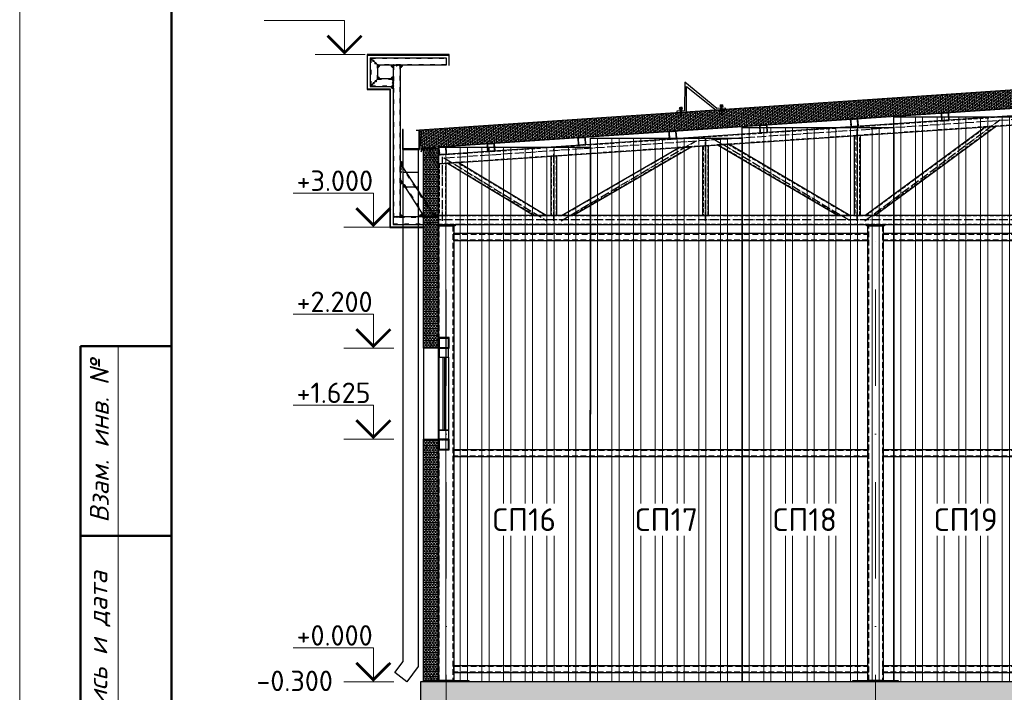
# Model space of a CAD drawing. Header units: millimetres. Extents: x 2842173 to 10151342, y -218675 to 375325.
# Tile 82 of 107: x 2928485 to 2941464, y 142161 to 151033. Entities that reach past the tile are written whole.
import ezdxf
from ezdxf.enums import TextEntityAlignment as Align

# ---------------------------------------------------------------- set-up
doc = ezdxf.new("R2010")
doc.units = ezdxf.units.MM
for name, pattern in [('$0$( Hidden )', [0.375, 0.25, -0.125]), ('ACAD_ISO03W100', [30, 12, -18]), ('ACAD_ISO04W100', [30.5, 24, -3, 0.5, -3]), ('DASH', [1.5, 0.5, -0.25, 0.5, -0.25]), ('DASHDOTX2', [50.8, 25.4, -12.7, 0, -12.7])]:
    doc.linetypes.add(name, pattern=pattern)
for name, color, linetype, lineweight in [('.', 7, 'Continuous', 15), ('0_Текст', 175, 'Continuous', 20), ('АСО-Размеры', 157, 'Continuous', 9), ('АСО-Тонкая', 251, 'Continuous', 18), ('АСО-Штриховка', 147, 'Continuous', 9), ('РАЗМЕР', 180, 'Continuous', 13), ('тонкие', 143, 'Continuous', 9)]:
    doc.layers.add(name, color=color, linetype=linetype, lineweight=lineweight)
doc.layers.add('A_Windows', color=160, linetype='Continuous')
doc.layers.add('D-Hatch (PROFIL)', color=7, linetype='Continuous')
doc.styles.add('ICOCPEUR', font='isocpeur.ttf')
doc.styles.add('ISO_1.0', font='isocpeui.ttf')
doc.styles.add('ГОСТ300', font='isocpeur.ttf')
doc.styles.add('Оси', font='isocpeui.ttf')

# ---------------------------------------------------------------- blocks, each defined once
blk = doc.blocks.new('S60X100')
at = {"layer": '.', "linetype": 'ByBlock', "lineweight": 25, "ltscale": 50, "transparency": 33554684}
h = blk.add_hatch(dxfattribs=at)
h.set_pattern_fill('CORK', color=0, angle=45)
h.set_pattern_definition([(45, (-4352.026993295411, 6979.165714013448), (-2.245064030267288, 2.245064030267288), []), (180, (-4349.781929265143, 6979.165714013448), (-8.881784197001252e-16, -8.980260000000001), [4.490130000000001, -4.490130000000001]), (180, (-4349.220663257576, 6979.726980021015), (-8.881784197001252e-16, -8.980260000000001), [4.490130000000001, -4.490130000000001]), (180, (-4348.65939725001, 6980.288246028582), (-8.881784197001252e-16, -8.980260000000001), [4.490130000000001, -4.490130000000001])])
h.paths.add_polyline_path([(1400103.779370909, -385117.9710568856), (1400033.779370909, -385117.9710568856), (1400033.779370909, -385187.9710568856), (1400103.779370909, -385187.9710568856)])
h.paths.add_polyline_path([(1400098.779370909, -385122.9710568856), (1400098.779370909, -385182.9710568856), (1400038.779370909, -385182.9710568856), (1400038.779370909, -385122.9710568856)], flags=16)
at = {"color": 250, "linetype": 'Continuous', "lineweight": 30, "ltscale": 15}
for points in [[(1400103.779370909, -385117.9710568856), (1400033.779370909, -385117.9710568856), (1400033.779370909, -385187.9710568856), (1400103.779370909, -385187.9710568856)], [(1400098.779370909, -385122.9710568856), (1400038.779370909, -385122.9710568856), (1400038.779370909, -385182.9710568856), (1400098.779370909, -385182.9710568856)]]:
    blk.add_lwpolyline(points, close=True, dxfattribs=at)
blk = doc.blocks.new('*U374')
at = {"color": 0, "linetype": 'ByBlock', "lineweight": -2}
for p, q in [((0, 0), (-1.4210854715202e-14, -56.5685424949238)), ((28.28427124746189, -28.28427124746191), (-28.28427124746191, -28.2842712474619)), ((85.52284749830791, -85.52284749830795), (28.95430500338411, -85.52284749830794)), ((57.23857625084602, -57.23857625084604), (57.238576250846, -113.8071187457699)), ((142.7614237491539, -142.761423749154), (86.19288125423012, -142.761423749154)), ((114.477152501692, -114.4771525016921), (114.477152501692, -171.0456949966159)), ((199.9999999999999, -200.0000000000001), (143.4314575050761, -200)), ((171.715728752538, -171.7157287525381), (171.715728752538, -228.284271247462))]:
    blk.add_line(p, q, dxfattribs=at)
blk = doc.blocks.new('*U375')
at = {"color": 0, "linetype": 'ByBlock', "lineweight": -2}
for p, q in [((0, 0), (40, 40)), ((40, 0), (2.449293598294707e-15, 40)), ((80, 0), (120, 40)), ((120, 0), (80, 40)), ((160, 0), (200, 40)), ((200, 0), (160, 40))]:
    blk.add_line(p, q, dxfattribs=at)
blk = doc.blocks.new('o')
at = {"layer": 'D-Hatch (PROFIL)'}
h = blk.add_hatch(dxfattribs=at)
h.set_pattern_fill('ANSI38', color=256)
h.set_pattern_definition([(45, (2982817.650287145, 102749.6082438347), (-2.245064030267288, 2.245064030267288), []), (135, (2982817.650287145, 102749.6082438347), (-6.735192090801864, 2.245064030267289), [7.9375, -4.7625])])
h.paths.add_polyline_path([(2982867.650287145, 102794.2082438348, 0.414213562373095), (2982862.250287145, 102799.6082438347), (2982823.050287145, 102799.6082438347, 0.4142135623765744), (2982817.650287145, 102794.2082438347), (2982817.650287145, 102755.0082438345, 0.4142135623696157), (2982823.050287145, 102749.6082438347), (2982862.250287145, 102749.6082438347, 0.4142135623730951), (2982867.650287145, 102755.0082438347)])
h.paths.add_polyline_path([(2982865.400287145, 102755.0082438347, -0.4142135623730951), (2982862.250287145, 102751.8582438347), (2982823.050287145, 102751.8582438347, -0.4142135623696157), (2982819.900287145, 102755.0082438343), (2982819.900287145, 102794.2082438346, -0.414213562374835), (2982823.050287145, 102797.3582438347), (2982862.250287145, 102797.3582438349, -0.4142135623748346), (2982865.400287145, 102794.2082438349)], flags=16)
at = {"color": 0, "linetype": 'ByBlock', "lineweight": 30}
blk.add_lwpolyline([(2982823.050287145, 102749.6082438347), (2982862.250287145, 102749.6082438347, 0.414213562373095), (2982867.650287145, 102755.0082438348), (2982867.650287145, 102794.2082438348, 0.414213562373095), (2982862.250287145, 102799.6082438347), (2982823.050287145, 102799.6082438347, 0.414213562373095), (2982817.650287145, 102794.2082438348), (2982817.650287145, 102755.0082438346, 0.414213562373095), (2982823.050287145, 102749.6082438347, 0.414213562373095)], format="xyb", dxfattribs=at)
blk.add_lwpolyline([(2982823.050287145, 102751.8582438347), (2982862.250287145, 102751.8582438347, 0.4142135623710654), (2982865.400287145, 102755.0082438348), (2982865.400287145, 102794.2082438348, 0.4142135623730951), (2982862.250287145, 102797.3582438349), (2982823.050287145, 102797.3582438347, 0.4142135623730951), (2982819.900287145, 102794.2082438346), (2982819.900287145, 102755.0082438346, 0.4142135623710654)], format="xyb", close=True, dxfattribs=at)
blk = doc.blocks.new('*U429')
for p, q in [((-13.79212896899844, 35.89490900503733), (-18.07177272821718, 28.0060659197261)), ((2.984513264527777, -24.6048897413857), (-18.06923655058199, 28.0060659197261)), ((14.93658141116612, -35.89491079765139), (-13.79212896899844, 35.89490900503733)), ((-2.607795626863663, 28.0060659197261), (-13.7921297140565, 35.89491079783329)), ((18.07177272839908, -24.60872891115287), (-2.607795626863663, 28.0060659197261))]:
    blk.add_line(p, q)
blk.add_lwpolyline([(2.984513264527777, -24.6048897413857), (14.93658141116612, -35.89491079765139), (18.07177272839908, -24.60872891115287)])
blk = doc.blocks.new('*U422')
at = {"color": 0, "linetype": 'ByBlock', "lineweight": -2}
blk.add_blockref('*U429', (0, 0), dxfattribs=at)
blk = doc.blocks.new('*U423')
for p, q in [((-13.79212896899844, 35.89490900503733), (-18.07177272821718, 28.0060659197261)), ((2.984513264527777, -24.6048897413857), (-18.06923655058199, 28.0060659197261)), ((14.93658141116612, -35.89491079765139), (-13.79212896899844, 35.89490900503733)), ((-2.607795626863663, 28.0060659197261), (-13.7921297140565, 35.89491079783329)), ((18.07177272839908, -24.60872891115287), (-2.607795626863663, 28.0060659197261))]:
    blk.add_line(p, q)
blk.add_lwpolyline([(2.984513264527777, -24.6048897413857), (14.93658141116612, -35.89491079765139), (18.07177272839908, -24.60872891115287)])
blk = doc.blocks.new('*U424')
at = {"color": 0, "linetype": 'ByBlock', "lineweight": -2}
blk.add_blockref('*U423', (0, 0), dxfattribs=at)
blk = doc.blocks.new('*U425')
for p, q in [((-13.79212896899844, 35.89490900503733), (-18.07177272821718, 28.0060659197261)), ((2.984513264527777, -24.6048897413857), (-18.06923655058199, 28.0060659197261)), ((14.93658141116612, -35.89491079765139), (-13.79212896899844, 35.89490900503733)), ((-2.607795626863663, 28.0060659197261), (-13.7921297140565, 35.89491079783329)), ((18.07177272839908, -24.60872891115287), (-2.607795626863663, 28.0060659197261))]:
    blk.add_line(p, q)
blk.add_lwpolyline([(2.984513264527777, -24.6048897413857), (14.93658141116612, -35.89491079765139), (18.07177272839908, -24.60872891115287)])
blk = doc.blocks.new('*U426')
at = {"color": 0, "linetype": 'ByBlock', "lineweight": -2}
blk.add_blockref('*U425', (0, 0), dxfattribs=at)
blk = doc.blocks.new('*U427')
for p, q in [((-13.79212896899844, 35.89490900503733), (-18.07177272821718, 28.0060659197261)), ((2.984513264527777, -24.6048897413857), (-18.06923655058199, 28.0060659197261)), ((14.93658141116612, -35.89491079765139), (-13.79212896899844, 35.89490900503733)), ((-2.607795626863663, 28.0060659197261), (-13.7921297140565, 35.89491079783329)), ((18.07177272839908, -24.60872891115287), (-2.607795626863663, 28.0060659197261))]:
    blk.add_line(p, q)
blk.add_lwpolyline([(2.984513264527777, -24.6048897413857), (14.93658141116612, -35.89491079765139), (18.07177272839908, -24.60872891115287)])
blk = doc.blocks.new('*U428')
at = {"color": 0, "linetype": 'ByBlock', "lineweight": -2}
blk.add_blockref('*U427', (0, 0), dxfattribs=at)
blk = doc.blocks.new('*U430')
for p, q in [((-13.79212896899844, 35.89490900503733), (-18.07177272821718, 28.0060659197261)), ((2.984513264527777, -24.6048897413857), (-18.06923655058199, 28.0060659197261)), ((14.93658141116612, -35.89491079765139), (-13.79212896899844, 35.89490900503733)), ((-2.607795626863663, 28.0060659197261), (-13.7921297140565, 35.89491079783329)), ((18.07177272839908, -24.60872891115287), (-2.607795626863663, 28.0060659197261))]:
    blk.add_line(p, q)
blk.add_lwpolyline([(2.984513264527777, -24.6048897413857), (14.93658141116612, -35.89491079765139), (18.07177272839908, -24.60872891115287)])
blk = doc.blocks.new('*U431')
at = {"color": 0, "linetype": 'ByBlock', "lineweight": -2}
blk.add_blockref('*U430', (0, 0), dxfattribs=at)
blk = doc.blocks.new('*U432')
for p, q in [((-13.79212896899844, 35.89490900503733), (-18.07177272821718, 28.0060659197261)), ((2.984513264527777, -24.6048897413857), (-18.06923655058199, 28.0060659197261)), ((14.93658141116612, -35.89491079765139), (-13.79212896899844, 35.89490900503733)), ((-2.607795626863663, 28.0060659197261), (-13.7921297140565, 35.89491079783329)), ((18.07177272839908, -24.60872891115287), (-2.607795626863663, 28.0060659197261))]:
    blk.add_line(p, q)
blk.add_lwpolyline([(2.984513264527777, -24.6048897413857), (14.93658141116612, -35.89491079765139), (18.07177272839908, -24.60872891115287)])
blk = doc.blocks.new('*U421')
at = {"color": 0, "linetype": 'ByBlock', "lineweight": -2}
blk.add_blockref('*U432', (0, 0), dxfattribs=at)
blk = doc.blocks.new('samjrez')
at = {"layer": 'АСО-Штриховка'}
h = blk.add_hatch(color=0, dxfattribs=at)
h.dxf.hatch_style = 1
h.paths.add_polyline_path([(93465.83364273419, -100380.5511082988), (93465.83364273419, -100449.4903612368), (93475.50615727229, -100449.4903612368), (93475.50615727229, -100380.5511082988)])
h.paths.add_polyline_path([(93465.83364273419, -100311.6118553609), (93465.83364273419, -100380.5511082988), (93475.50615727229, -100380.5511082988), (93475.50615727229, -100311.6118553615)])
blk.add_lwpolyline([(93475.50615727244, -100355.1282852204), (93809.95416528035, -100355.1282852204), (93833.42737179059, -100381.4356826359), (93809.95416528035, -100407.7430800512), (93475.50615727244, -100407.7430800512)])
at = {"layer": 'АСО-Размеры'}
for points in [[(93399.20052397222, -100380.5511082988), (93399.20052397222, -100339.7631506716)], [(93399.20052397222, -100380.5511082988), (93399.20052397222, -100421.3390659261)], [(93404.84456821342, -100326.1671647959), (93404.84456821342, -100326.1671647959), (93444.17253566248, -100326.1671647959)], [(93404.84456821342, -100353.3591365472), (93444.17253566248, -100353.3591365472)], [(93404.84456821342, -100407.7430800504), (93444.17253566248, -100407.7430800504)], [(93404.84456821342, -100434.9350518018), (93404.84456821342, -100434.9350518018), (93444.17253566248, -100434.9350518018)], [(93438.36744869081, -100326.1671647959), (93444.17253566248, -100326.1671647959)], [(93438.36744869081, -100434.9350518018), (93444.17253566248, -100434.9350518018)], [(93451.4040369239, -100321.8552472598), (93458.14720768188, -100316.4848553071), (93458.14720768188, -100380.5511082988)], [(93451.4040369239, -100439.2469693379), (93458.14720768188, -100444.6173612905), (93458.14720768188, -100380.5511082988)], [(93458.14720768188, -100316.4848553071), (93465.83364273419, -100316.4848553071), (93465.83364273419, -100380.5511082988)], [(93458.14720768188, -100444.6173612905), (93465.83364273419, -100444.6173612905), (93465.83364273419, -100380.5511082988)]]:
    blk.add_lwpolyline(points, dxfattribs=at)
for points in [[(93451.40403692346, -100439.2469693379), (93451.4040369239, -100321.8552472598), (93444.17253566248, -100321.8552472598), (93444.17253566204, -100439.2469693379)], [(93475.50615727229, -100380.5511082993), (93475.50615727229, -100311.6118553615), (93465.83364273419, -100311.6118553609), (93465.83364273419, -100380.5511082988)], [(93475.50615727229, -100380.5511082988), (93475.50615727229, -100449.4903612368), (93465.83364273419, -100449.4903612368), (93465.83364273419, -100380.5511082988)]]:
    blk.add_lwpolyline(points, close=True, dxfattribs=at)
for centre, radius, start, end in [((93418.4445144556, -100339.7631506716), 19.23042822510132, 135.0083436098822, 224.9916563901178), ((93418.4445144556, -100421.3390659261), 19.23042822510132, 135.0083436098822, 224.9916563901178), ((93491.43283203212, -100383.8038008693), 91.78455761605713, 160.6281898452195, 177.9691073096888), ((93491.43283203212, -100377.2984157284), 91.78455761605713, 182.0308926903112, 199.3718101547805)]:
    blk.add_arc(centre, radius, start, end, dxfattribs=at)
at = {"layer": 'АСО-Тонкая'}
for points in [[(93809.95416528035, -100407.7430800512), (93809.95416528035, -100381.4356826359), (93671.51539406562, -100355.0386704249)], [(93833.42737179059, -100381.4356826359), (93699.41053086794, -100355.1282852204)], [(93809.95416528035, -100381.4356826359), (93833.42737179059, -100381.4356826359)]]:
    blk.add_lwpolyline(points, dxfattribs=at)
for name, p in [('*U422', (93502.33523663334, -100382.5227162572)), ('*U424', (93527.42365985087, -100382.5227162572)), ('*U426', (93552.94565281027, -100382.8285336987)), ('*U428', (93577.48030867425, -100382.2168988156)), ('*U431', (93602.9173485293, -100382.8285336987)), ('*U421', (93627.45200439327, -100382.2168988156))]:
    blk.add_blockref(name, p)
blk = doc.blocks.new('tru')
at = {"color": 5, "ltscale": 15}
for p, q in [((2978036.350656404, 102419.959466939), (2978136.350656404, 102419.959466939)), ((2978036.350656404, 102324.8849660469), (2978136.350656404, 102324.8849660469))]:
    blk.add_line(p, q, dxfattribs=at)
for points in [[(2978139.647135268, 102698.4719260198), (2978139.647135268, 102574.4749741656), (2978036.069027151, 102574.4749741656), (2978036.069027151, 102703.1839104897), (2978031.069027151, 102703.1839104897), (2978031.069027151, 102569.4749741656), (2978144.647135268, 102569.4749741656), (2978144.647135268, 102698.9500704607)], [(2978136.350656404, 102569.4749741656), (2978136.350656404, 99159.74263372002), (2978060.671948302, 99059.99712423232), (2977981.00655209, 99120.4406900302), (2978036.350656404, 99193.38493049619), (2978036.350656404, 102324.8849660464), (2978036.350656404, 102569.4749741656)]]:
    blk.add_lwpolyline(points, dxfattribs=at)
blk = doc.blocks.new('*U434')
at = {"color": 7, "lineweight": 30}
for points in [[(0, 60), (60, 60), (60, 0), (0, 0)], [(599.9999999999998, 60), (539.9999999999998, 60), (539.9999999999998, 0), (599.9999999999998, 0)]]:
    blk.add_lwpolyline(points, close=True, dxfattribs=at)
blk.add_lwpolyline([(60, 60), (539.9999999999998, 60), (539.9999999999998, 0), (60, 0)], close=True)
at = {"lineweight": 30}
blk.add_lwpolyline([(60, 35), (539.9999999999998, 35), (539.9999999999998, 25), (60, 25)], close=True, dxfattribs=at)
blk = doc.blocks.new('*U20')
at = {"lineweight": 9}
blk.add_line((-20, -5), (-20, 292), dxfattribs=at)
at = {"lineweight": 50}
for p, q in [((0, 0), (0, 287)), ((0, 85), (-12, 85)), ((-12, 0), (-12, 85)), ((0, 60), (-12, 60))]:
    blk.add_line(p, q, dxfattribs=at)
at = {"lineweight": 20}
blk.add_line((-7, 85), (-7, 0), dxfattribs=at)
at = {"layer": '0_Текст', "char_height": 2.5, "attachment_point": 5, "rotation": 90, "style": 'ISO_1.0'}
for s, insert, width in [('Взам. инв. №', (-9.5, 72.5), 24.99999999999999), ('Подпись и дата', (-9.5, 42.5), 35)]:
    blk.add_mtext(s, dxfattribs=dict(at, insert=insert, width=width))
blk = doc.blocks.new('*U324')
at = {"color": 0, "linetype": 'DASHDOTX2', "lineweight": -2, "ltscale": 50}
blk.add_line((0, 1209.390452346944), (0, 8254.616225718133), dxfattribs=at)
at = {"color": 0, "linetype": 'DASHDOTX2', "lineweight": -2, "ltscale": 30}
blk.add_lwpolyline([(2.449293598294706e-14, 400), (0, 1209.390452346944)], dxfattribs=at)
at = {"color": 0, "linetype": 'Continuous', "lineweight": -2}
blk.add_circle((0, 0), 400, dxfattribs=at)
at = {"style": 'Оси'}
blk.add_attdef('OS1', text='', height=450, dxfattribs=at).set_placement((-43.74666299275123, 0), align=Align.MIDDLE_CENTER)

msp = doc.modelspace()

# ---------------------------------------------------------------- hatches: boundary and pattern name
h = msp.add_hatch(color=256)
edge = h.paths.add_edge_path()
edge.add_line((2933205.673369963, 150427.0659147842), (2933205.673369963, 150407.0659147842))
edge.add_arc((2933207.925821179, 150429.8134635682), 22.85879507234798, 264.3450337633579, 365.6549662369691)
edge.add_line((2933230.673369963, 150432.0659147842), (2933210.673369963, 150432.0659147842))
edge.add_line((2933210.673369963, 150432.0659147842), (2933205.673369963, 150427.0659147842))
h = msp.add_hatch(color=256)
edge = h.paths.add_edge_path()
edge.add_line((2933400.673369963, 150432.0659147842), (2933380.673369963, 150432.0659147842))
edge.add_arc((2933403.420918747, 150429.8134635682), 22.85879507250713, 174.3450337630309, 275.6549662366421)
edge.add_line((2933405.673369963, 150407.0659147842), (2933405.673369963, 150427.0659147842))
edge.add_line((2933405.673369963, 150427.0659147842), (2933400.673369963, 150432.0659147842))
h = msp.add_hatch(color=256)
edge = h.paths.add_edge_path()
edge.add_line((2933505.673369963, 150427.0659147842), (2933505.673369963, 150407.0659147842))
edge.add_arc((2933507.925821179, 150429.8134635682), 22.85879507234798, 264.3450337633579, 365.6549662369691)
edge.add_line((2933530.673369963, 150432.0659147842), (2933510.673369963, 150432.0659147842))
edge.add_line((2933510.673369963, 150432.0659147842), (2933505.673369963, 150427.0659147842))
h = msp.add_hatch(color=256)
edge = h.paths.add_edge_path()
edge.add_line((2933210.673369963, 150252.0659147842), (2933230.673369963, 150252.0659147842))
edge.add_arc((2933207.925821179, 150254.3183660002), 22.85879507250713, 354.3450337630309, 455.6549662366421)
edge.add_line((2933205.673369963, 150277.0659147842), (2933205.673369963, 150257.0659147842))
edge.add_line((2933205.673369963, 150257.0659147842), (2933210.673369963, 150252.0659147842))
h = msp.add_hatch(color=256)
edge = h.paths.add_edge_path()
edge.add_line((2933405.673369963, 150257.0659147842), (2933405.673369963, 150277.0659147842))
edge.add_arc((2933403.420918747, 150254.3183660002), 22.85879507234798, 84.34503376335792, 185.6549662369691)
edge.add_line((2933380.673369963, 150252.0659147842), (2933400.673369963, 150252.0659147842))
edge.add_line((2933400.673369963, 150252.0659147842), (2933405.673369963, 150257.0659147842))
h = msp.add_hatch(color=256)
edge = h.paths.add_edge_path()
edge.add_line((2933400.673369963, 150152.0659147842), (2933380.673369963, 150152.0659147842))
edge.add_arc((2933403.420918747, 150149.8134635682), 22.85879507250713, 174.3450337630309, 275.6549662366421)
edge.add_line((2933405.673369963, 150127.0659147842), (2933405.673369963, 150147.0659147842))
edge.add_line((2933405.673369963, 150147.0659147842), (2933400.673369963, 150152.0659147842))
h = msp.add_hatch(color=256)
edge = h.paths.add_edge_path()
edge.add_line((2933509.44382649, 149126.607995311), (2933526.644286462, 149100.1517596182))
edge.add_arc((2933505.484888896, 149126.0043568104), 33.40773693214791, 309.2990602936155, 449.6767447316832)
edge.add_line((2933505.673369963, 149159.4115620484), (2933505.673369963, 149132.4073801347))
edge.add_line((2933505.673369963, 149132.4073801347), (2933509.44382649, 149126.607995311))
h = msp.add_hatch(color=256)
edge = h.paths.add_edge_path()
edge.add_line((2933505.673369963, 148925.9076899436), (2933505.673369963, 148872.7320795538))
edge.add_arc((2933513.519170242, 148893.5309123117), 22.22944052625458, 249.3323656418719, 323.2408396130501)
edge.add_line((2933531.328467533, 148880.2276436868), (2933505.673369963, 148925.9076899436))
h = msp.add_hatch(color=256)
edge = h.paths.add_edge_path()
edge.add_line((2933510.673369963, 148432.0659147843), (2933530.673369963, 148432.0659147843))
edge.add_arc((2933507.925821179, 148434.3183660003), 22.85879507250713, 354.3450337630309, 455.6549662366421)
edge.add_line((2933505.673369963, 148457.0659147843), (2933505.673369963, 148437.0659147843))
edge.add_line((2933505.673369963, 148437.0659147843), (2933510.673369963, 148432.0659147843))
h = msp.add_hatch(color=256)
edge = h.paths.add_edge_path()
edge.add_line((2933819.577385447, 148432.0659142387), (2933757.78844585, 148432.0659142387))
edge.add_arc((2933797.147886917, 148431.3613725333), 39.36574627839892, 88.95190896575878, 178.9745038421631, ccw=False)
edge.add_line((2933797.867950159, 148470.7205326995), (2933819.577385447, 148432.0659142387))
h = msp.add_hatch(color=256)
edge = h.paths.add_edge_path()
edge.add_line((2933960.998741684, 148432.0659142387), (2933999.018308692, 148432.0659142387))
edge.add_arc((2933950.14764242, 148419.5542447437), 50.44684227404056, 14.36019358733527, 115.8845394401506)
edge.add_line((2933928.124617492, 148464.9400384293), (2933960.998741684, 148432.0659142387))
at = {"linetype": 'ByBlock', "lineweight": 25}
h = msp.add_hatch(dxfattribs=at)
h.set_pattern_fill('AR-CONC', color=0, scale=2.5)
h.set_pattern_definition([(49.99999999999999, (2933766.129275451, 141700.0659147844), (455.46167249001, -39.84771384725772), [47.625, -523.875]), (355, (2933766.129275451, 141700.0659147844), (-88.10855356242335, 477.6421130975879), [38.1, -419.101460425]), (100.4514447, (2933804.084292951, 141696.7452810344), (367.3531177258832, 437.7943797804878), [40.47502199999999, -445.2256114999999]), (46.18420000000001, (2933766.129275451, 141827.0659147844), (677.6976022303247, -105.1058198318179), [71.4375, -785.8125]), (96.63555760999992, (2933822.604025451, 141818.3071647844), (593.5103351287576, 618.5653114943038), [60.71255785, -667.8390204]), (351.1841511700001, (2933766.129275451, 141827.0659147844), (593.5103351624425, 618.5653114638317), [57.149917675, -628.6493298]), (21, (2933829.629275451, 141795.3159147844), (379.0359781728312, -255.662995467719), [47.625, -523.875]), (326.0000000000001, (2933829.629275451, 141795.3159147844), (154.5050708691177, 460.4699153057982), [38.1, -419.1]), (71.45144499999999, (2933861.215606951, 141774.0106650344), (533.5410481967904, 204.8069222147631), [40.475022, -445.224844]), (37.50000000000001, (2933766.129275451, 141700.0659147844), (7.721508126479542, 211.3875971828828), [0, -414.02, 0, -425.45, 0, -420.6875]), (7.499999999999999, (2933766.129275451, 141700.0659147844), (167.0491562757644, 250.4514370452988), [0, -242.57, 0, -404.495, 0, -160.3375]), (327.5, (2933624.524275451, 141700.0659147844), (338.9764879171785, -14.32185998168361), [0, -158.75, 0, -495.3, 0, -657.2249999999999]), (317.5, (2933561.024275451, 141700.0659147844), (370.3229534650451, 63.56622758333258), [0, -206.375, 0, -328.93, 0, -466.725])])
h.paths.add_polyline_path([(2945766.308953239, 142300.0659147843), (2933766.129275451, 142300.0659147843), (2933766.129275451, 141700.0659147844), (2945766.308953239, 141700.0659147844)])
at = {"layer": 'тонкие', "ltscale": 15}
h = msp.add_hatch(dxfattribs=at)
h.set_pattern_fill('NET3', color=256, scale=9.999999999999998, angle=-86.12371083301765)
h.set_pattern_definition([(273.8762891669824, (684779.6452982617, 24543845.62011025), (31.67736680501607, 2.146376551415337), []), (333.8762891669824, (684779.6452982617, 24543845.62011025), (13.97986678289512, 28.50659265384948), []), (33.87628916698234, (684779.6452982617, 24543845.62011025), (-17.69750002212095, 26.36021610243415), [])])
h.paths.add_polyline_path([(2945841.892066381, 150152.9334528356), (2945825.667487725, 150392.3844145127), (2933757.10362198, 149577.9718072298), (2933773.328200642, 149338.5208455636)])
h = msp.add_hatch(dxfattribs=at)
h.set_pattern_fill('ANSI32', color=256, scale=30, angle=45)
h.set_pattern_definition([(90, (2940006.133042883, 142300.0659147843), (-285.7500000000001, 0), []), (90, (2940101.383084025, 142395.3159559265), (-285.7500000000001, 0), [])])
h.paths.add_polyline_path([(2940007.832331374, 149752.0644710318), (2942007.832331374, 149752.0644710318), (2942006.133042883, 142300.0659147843), (2940006.133042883, 142300.0659147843)])
h = msp.add_hatch(dxfattribs=at)
h.set_pattern_fill('ANSI32', color=256, scale=30, angle=45)
h.set_pattern_definition([(90, (2938006.133042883, 142300.0659147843), (-285.7500000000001, 0), []), (90, (2938101.383084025, 142395.3159559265), (-285.7500000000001, 0), [])])
h.paths.add_polyline_path([(2938007.832331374, 149612.0644710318), (2940007.832331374, 149612.0644710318), (2940006.133042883, 142300.0659147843), (2938006.133042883, 142300.0659147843)])
h = msp.add_hatch(dxfattribs=at)
h.set_pattern_fill('ANSI32', color=256, scale=30, angle=45)
h.set_pattern_definition([(90, (2936006.133042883, 142300.0659147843), (-285.7500000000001, 0), []), (90, (2936101.383084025, 142395.3159559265), (-285.7500000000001, 0), [])])
h.paths.add_polyline_path([(2936007.832331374, 149472.0644710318), (2938007.832331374, 149472.0644710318), (2938006.133042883, 142300.0659147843), (2936006.133042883, 142300.0659147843)])
h = msp.add_hatch(dxfattribs=at)
h.set_pattern_fill('NET3', color=256, scale=10)
h.set_pattern_definition([(0, (-21582602.4556019, -424252.9405714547), (0, 31.75), []), (59.99999999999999, (-21582602.4556019, -424252.9405714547), (-27.49630657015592, 15.875), []), (120, (-21582602.4556019, -424252.9405714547), (-27.49630657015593, -15.87499999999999), [])])
h.paths.add_polyline_path([(2934006.133042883, 149336.0660110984), (2933806.133042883, 149336.0660110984), (2933806.133042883, 146700.0659147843), (2934006.133042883, 146700.0659147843)])
h = msp.add_hatch(dxfattribs=at)
h.set_pattern_fill('ANSI32', color=256, scale=30, angle=45)
h.set_pattern_definition([(90, (2934006.133042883, 142300.0659147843), (-285.7500000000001, 0), []), (90, (2934101.383084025, 142395.3159559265), (-285.7500000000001, 0), [])])
h.paths.add_polyline_path([(2934007.832331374, 149352.0644710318), (2936007.832331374, 149352.0644710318), (2936006.133042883, 142300.0659147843), (2934006.133042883, 142300.0659147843)])
h = msp.add_hatch(dxfattribs=at)
h.set_pattern_fill('NET3', color=256, scale=10)
h.set_pattern_definition([(0, (-21582602.4556019, -428652.9405714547), (0, 31.75), []), (59.99999999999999, (-21582602.4556019, -428652.9405714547), (-27.49630657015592, 15.875), []), (120, (-21582602.4556019, -428652.9405714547), (-27.49630657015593, -15.87499999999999), [])])
h.paths.add_polyline_path([(2934006.133042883, 145500.0659147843), (2933806.133042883, 145500.0659147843), (2933806.133042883, 142300.0659147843), (2934006.133042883, 142300.0659147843)])

# ---------------------------------------------------------------- linework, layer by layer
at = {"color": 0, "linetype": 'ByBlock', "lineweight": 9}
for p, q in [((2933037.150403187, 150572.065915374), (2932378.060613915, 150572.065915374)), ((2933417.150403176, 148297.0659154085), (2932758.060613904, 148297.0659154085)), ((2933417.150403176, 146700.0659147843), (2932758.060613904, 146700.0659147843)), ((2933417.150403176, 145500.0659147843), (2932758.060613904, 145500.0659147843)), ((2933417.150403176, 142300.0659147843), (2932758.060613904, 142300.0659147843))]:
    msp.add_line(p, q, dxfattribs=at)
for p, q in [((2945526.306307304, 150031.3186000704), (2934006.133042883, 149250.8585246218)), ((2934006.133042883, 149250.8585246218), (2934226.849996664, 149265.8114915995)), ((2933806.133042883, 146700.0659147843), (2933806.133042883, 145500.0659147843))]:
    msp.add_line(p, q)
at = {"color": 6, "linetype": 'ACAD_ISO04W100', "ltscale": 5}
for p, q in [((2945476.306307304, 149977.9773396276), (2934056.133042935, 149204.0016091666)), ((2939626.206716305, 148382.0659183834), (2941406.401217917, 149713.5558294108)), ((2939526.306307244, 148382.0659184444), (2939526.306307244, 149591.406166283)), ((2935621.293593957, 148382.0659208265), (2937395.231085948, 149432.9082021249)), ((2937526.306307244, 148382.0659196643), (2937526.306307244, 149461.4662760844)), ((2937621.104288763, 149467.6252957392), (2939432.878483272, 148382.0659185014)), ((2935526.306181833, 148382.0659208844), (2935526.306181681, 149331.5263777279)), ((2934056.135754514, 148382.0658817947), (2934056.135754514, 149224.3259282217)), ((2934084.596036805, 149206.1728692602), (2935432.479206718, 148382.0659209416)), ((2945476.306307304, 148392.0659148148), (2934006.135754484, 148392.0659221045))]:
    msp.add_line(p, q, dxfattribs=at)
at = {"color": 0, "linetype": 'ByBlock', "lineweight": 9}
for points in [[(2932767.150403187, 150572.065915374), (2932767.150403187, 151022.065915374), (2931708.79469317, 151022.065915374)], [(2933147.150403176, 148297.0659154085), (2933147.150403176, 148747.0659154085), (2932088.794693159, 148747.0659154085)], [(2933147.150403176, 146700.0659147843), (2933147.150403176, 147150.0659147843), (2932088.794693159, 147150.0659147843)], [(2933147.150403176, 145500.0659147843), (2933147.150403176, 145950.0659147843), (2932088.794693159, 145950.0659147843)], [(2933147.150403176, 142300.0659147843), (2933147.150403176, 142750.0659147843), (2932088.794693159, 142750.0659147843)]]:
    msp.add_lwpolyline(points, dxfattribs=at)
for points in [[(2932992.150403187, 150822.5179153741, 36, 36, 0), (2932767.150403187, 150597.5179153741, 36, 36, 0), (2932542.150403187, 150822.5179153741, 36, 36, 0)], [(2933372.150403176, 148547.5179154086, 36, 36, 0), (2933147.150403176, 148322.5179154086, 36, 36, 0), (2932922.150403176, 148547.5179154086, 36, 36, 0)], [(2933372.150403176, 146950.5179147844, 36, 36, 0), (2933147.150403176, 146725.5179147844, 36, 36, 0), (2932922.150403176, 146950.5179147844, 36, 36, 0)], [(2933372.150403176, 145750.5179147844, 36, 36, 0), (2933147.150403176, 145525.5179147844, 36, 36, 0), (2932922.150403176, 145750.5179147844, 36, 36, 0)], [(2933372.150403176, 142550.5179147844, 36, 36, 0), (2933147.150403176, 142325.5179147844, 36, 36, 0), (2932922.150403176, 142550.5179147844, 36, 36, 0)]]:
    msp.add_lwpolyline(points, format="xyseb", dxfattribs=at)
at = {"color": 248, "true_color": 0x641213}
msp.add_lwpolyline([(2933806.133042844, 148292.0659143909), (2933806.133042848, 148297.0659143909), (2933370.673368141, 148297.0659148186), (2933370.673369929, 150117.0659147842), (2933070.673369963, 150117.0659147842), (2933070.673369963, 150567.0659147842), (2934140.673369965, 150567.0659147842), (2934140.673369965, 150432.0659147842), (2934145.673369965, 150432.0659147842), (2934145.673369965, 150572.0659147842), (2933065.673369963, 150572.0659147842), (2933065.673369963, 150112.0659147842), (2933365.673369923, 150112.0659147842), (2933365.673368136, 148292.0659148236)], close=True, dxfattribs=at)
for points in [[(2933105.673369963, 150152.0659147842), (2933205.673369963, 150252.0659147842), (2933205.673369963, 150432.0659147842), (2933105.673369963, 150532.0659147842)], [(2933105.673369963, 150532.0659147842), (2934105.673369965, 150532.0659147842), (2934105.673369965, 150432.0659147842), (2933205.673369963, 150432.0659147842)], [(2933405.673369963, 148432.0659147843), (2933505.673369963, 148432.0659147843), (2933505.673369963, 150432.0659147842), (2933405.673369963, 150432.0659147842)], [(2933105.673369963, 150152.0659147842), (2933405.673369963, 150152.0659147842), (2933405.673369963, 150252.0659147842), (2933205.673369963, 150252.0659147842)], [(2933505.673369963, 149132.4073801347), (2933960.998741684, 148432.0659142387), (2933819.577385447, 148432.0659142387), (2933505.673369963, 148925.9076899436)], [(2933405.673369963, 148332.0659147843), (2934006.135756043, 148332.0659141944), (2934006.135756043, 148432.0659141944), (2933405.673369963, 148432.0659147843)], [(2934006.135754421, 142316.0659147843), (2934006.135754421, 148316.0659147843), (2934206.135754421, 148316.0659147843), (2934206.135754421, 142316.0659147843)], [(2939666.262372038, 142316.0659147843), (2939666.262372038, 148316.0659147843), (2939866.262372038, 148316.0659147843), (2939866.262372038, 142316.0659147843)]]:
    msp.add_lwpolyline(points, close=True)
for points in [[(2933205.673369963, 150427.0659147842), (2933205.673369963, 150407.0659147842, 0.4732848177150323), (2933230.673369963, 150432.0659147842), (2933210.673369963, 150432.0659147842), (2933205.673369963, 150427.0659147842)], [(2933400.673369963, 150432.0659147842), (2933380.673369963, 150432.0659147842, 0.4732848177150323), (2933405.673369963, 150407.0659147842), (2933405.673369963, 150427.0659147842), (2933400.673369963, 150432.0659147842)], [(2933505.673369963, 150427.0659147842), (2933505.673369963, 150407.0659147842, 0.4732848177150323), (2933530.673369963, 150432.0659147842), (2933510.673369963, 150432.0659147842), (2933505.673369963, 150427.0659147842)], [(2933210.673369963, 150252.0659147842), (2933230.673369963, 150252.0659147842, 0.4732848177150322), (2933205.673369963, 150277.0659147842), (2933205.673369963, 150257.0659147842), (2933210.673369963, 150252.0659147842)], [(2933405.673369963, 150257.0659147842), (2933405.673369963, 150277.0659147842, 0.4732848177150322), (2933380.673369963, 150252.0659147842), (2933400.673369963, 150252.0659147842), (2933405.673369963, 150257.0659147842)], [(2933400.673369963, 150152.0659147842), (2933380.673369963, 150152.0659147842, 0.4732848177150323), (2933405.673369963, 150127.0659147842), (2933405.673369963, 150147.0659147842), (2933400.673369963, 150152.0659147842)], [(2933509.44382649, 149126.607995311), (2933526.644286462, 149100.1517596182, 0.7026663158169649), (2933505.673369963, 149159.4115620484), (2933505.673369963, 149132.4073801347), (2933509.44382649, 149126.607995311)], [(2933505.673369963, 148925.9076899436), (2933505.673369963, 148872.7320795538, 0.3341513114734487), (2933531.328467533, 148880.2276436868), (2933505.673369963, 148925.9076899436)], [(2933510.673369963, 148432.0659147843), (2933530.673369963, 148432.0659147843, 0.4732848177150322), (2933505.673369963, 148457.0659147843), (2933505.673369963, 148437.0659147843), (2933510.673369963, 148432.0659147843)], [(2933819.577385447, 148432.0659142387), (2933757.78844585, 148432.0659142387, -0.4143290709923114), (2933797.867950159, 148470.7205326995), (2933819.577385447, 148432.0659142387)], [(2933960.998741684, 148432.0659142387), (2933999.018308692, 148432.0659142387, 0.4744304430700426), (2933928.124617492, 148464.9400384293), (2933960.998741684, 148432.0659142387)]]:
    msp.add_lwpolyline(points, format="xyb")
at = {"linetype": 'ByBlock', "ltscale": 50}
for points in [[(2945841.892066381, 150152.9334528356), (2945825.667487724, 150392.3844145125), (2933757.10362198, 149577.9718072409), (2933773.328200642, 149338.5208455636)], [(2933806.133042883, 149336.0660110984), (2934006.133042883, 149336.0660110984), (2934006.133042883, 146700.0659147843), (2933806.133042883, 146700.0659147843)], [(2933806.133042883, 145500.0659147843), (2934006.133042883, 145500.0659147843), (2934006.133042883, 142300.0659147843), (2933806.133042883, 142300.0659147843)]]:
    msp.add_lwpolyline(points, close=True, dxfattribs=at)
at = {"color": 152}
msp.add_lwpolyline([(2937788.878168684, 149847.83232942), (2937788.070930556, 149867.8160319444), (2937672.526273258, 149859.7221040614), (2937251.002788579, 150207.2512102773), (2937248.066767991, 149831.950135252), (2937146.749175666, 149824.3617263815), (2937147.556413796, 149804.3780238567), (2937275.311211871, 149813.0343589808), (2937275.355087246, 150153.5365993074), (2937663.651667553, 149839.347305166)], close=True, dxfattribs=at)
at = {"color": 5}
for points in [[(2945526.306122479, 149911.0655975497), (2945526.306307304, 150031.3186000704), (2934006.133042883, 149250.8585246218), (2934006.133042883, 149130.6055341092), (2945526.306122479, 149911.0655975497)], [(2939626.306307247, 148452.065909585), (2941211.634225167, 149619.1709006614), (2941360.089202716, 149628.8158518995), (2939759.806536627, 148452.0659086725), (2939626.306307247, 148452.0659095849)], [(2939426.306181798, 148452.065909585), (2937830.960119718, 149389.3367553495), (2937690.482659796, 149380.2100943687), (2939272.553082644, 148452.0658976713), (2939426.306181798, 148452.0659095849)], [(2935626.306307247, 148452.065909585), (2937167.043602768, 149344.7485369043), (2937344.210188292, 149356.7510861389), (2935785.107864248, 148452.0659087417), (2935626.306307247, 148452.0659095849)], [(2935426.306307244, 148452.0650506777), (2934264.636657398, 149147.7221593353), (2934122.00566834, 149138.4555860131), (2935267.637528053, 148452.0658867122), (2935426.306307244, 148452.0650506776)]]:
    msp.add_lwpolyline(points, dxfattribs=at)
at = {"color": 5, "linetype": 'DASH', "ltscale": 100}
for points in [[(2945526.306122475, 149917.090896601), (2945526.3063073, 150025.3186000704), (2934006.133042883, 149244.8458750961), (2934006.133042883, 149136.6181836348)], [(2939636.309765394, 148452.0659095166), (2941222.609840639, 149619.8839739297), (2941349.11363584, 149628.1027817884), (2939749.784936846, 148452.0659087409)], [(2939560.303628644, 149506.9020336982), (2939492.303628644, 149502.48415095), (2939492.306307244, 148452.0659093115), (2939560.306307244, 148452.0659093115)], [(2935636.309765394, 148452.0659095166), (2937178.019218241, 149345.4616101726), (2937333.234621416, 149356.0380160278), (2935775.086264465, 148452.0659088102)], [(2937560.302643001, 149371.1851553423), (2937492.302643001, 149366.7672725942), (2937492.306307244, 148452.0659093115), (2937560.306307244, 148452.0659093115)], [(2939416.302723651, 148452.0659095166), (2937822.130473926, 149388.7631032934), (2937699.30944089, 149380.7835603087), (2939282.574682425, 148452.0658977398)], [(2934100.135754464, 149136.9906297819), (2934012.135754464, 149130.9955309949), (2934012.135754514, 148452.0658819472), (2934100.135754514, 148452.0658819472)], [(2935416.302849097, 148452.0649646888), (2934255.855713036, 149147.1516713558), (2934130.786077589, 149139.0260392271), (2935277.659127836, 148452.0659728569)], [(2935560.301029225, 149235.9128514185), (2935492.301029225, 149231.2726602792), (2935492.306307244, 148452.0659093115), (2935560.306307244, 148452.0659093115)], [(2945526.306307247, 148338.0659147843), (2945526.3063073, 148446.0659147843), (2934006.13575451, 148446.0658819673), (2934006.135754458, 148338.0658819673)]]:
    msp.add_lwpolyline(points, close=True, dxfattribs=at)
at = {"color": 190, "lineweight": 30}
for points in [[(2940007.832331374, 149752.0644710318), (2942007.832331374, 149752.0644710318), (2942006.133042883, 142300.0659147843), (2940006.133042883, 142300.0659147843)], [(2938007.832331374, 149612.0644710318), (2940007.832331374, 149612.0644710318), (2940006.133042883, 142300.0659147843), (2938006.133042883, 142300.0659147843)], [(2936007.832331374, 149472.0644710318), (2938007.832331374, 149472.0644710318), (2938006.133042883, 142300.0659147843), (2936006.133042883, 142300.0659147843)], [(2934007.832331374, 149352.0644710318), (2936007.832331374, 149352.0644710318), (2936006.133042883, 142300.0659147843), (2934006.133042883, 142300.0659147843)]]:
    msp.add_lwpolyline(points, close=True, dxfattribs=at)
at = {"color": 5, "ltscale": 100}
msp.add_lwpolyline([(2933711.320141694, 149575.5585964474), (2933756.133042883, 149577.9718072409), (2933775.592606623, 149290.7772151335), (2933798.418215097, 149340.0097969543), (2933934.469282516, 149349.2310610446)], dxfattribs=at)
at = {"color": 5}
for points in [[(2939566.317120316, 149507.2927234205), (2939486.303628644, 149502.0943377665), (2939486.306307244, 148452.0659093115), (2939566.306307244, 148452.0659093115)], [(2937566.316134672, 149371.5758450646), (2937486.302643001, 149366.3774594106), (2937486.306307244, 148452.0659093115), (2937566.306307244, 148452.0659093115)], [(2934106.135754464, 149137.3804429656), (2934006.135754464, 149130.6057178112), (2934006.135754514, 148452.0658819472), (2934106.135754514, 148452.0658819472)], [(2935566.314520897, 149236.3035411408), (2935486.301029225, 149230.8828470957), (2935486.306307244, 148452.0659093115), (2935566.306307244, 148452.0659093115)], [(2945526.306307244, 148332.0659147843), (2945526.306307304, 148452.0659147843), (2934006.135754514, 148452.0658819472), (2934006.135754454, 148332.0658819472)]]:
    msp.add_lwpolyline(points, close=True, dxfattribs=at)
at = {"color": 0, "linetype": 'ByBlock'}
for points in [[(2933986.135754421, 148332.0659147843), (2934226.135754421, 148332.0659147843), (2934226.135754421, 148316.0659147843), (2933986.135754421, 148316.0659147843)], [(2939646.262372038, 148332.0659147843), (2939886.262372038, 148332.0659147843), (2939886.262372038, 148316.0659147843), (2939646.262372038, 148316.0659147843)], [(2933806.135754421, 142316.0659147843), (2934406.135754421, 142316.0659147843), (2934406.135754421, 142300.0659147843), (2933806.135754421, 142300.0659147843)], [(2939466.262372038, 142316.0659147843), (2940066.262372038, 142316.0659147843), (2940066.262372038, 142300.0659147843), (2939466.262372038, 142300.0659147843)]]:
    msp.add_lwpolyline(points, close=True, dxfattribs=at)
at = {"color": 0, "linetype": '$0$( Hidden )', "ltscale": 300}
for points in [[(2934016.135754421, 142316.0659147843), (2934016.135754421, 148316.0659147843), (2934196.135754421, 148316.0659147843), (2934196.135754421, 142316.0659147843)], [(2939676.262372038, 142316.0659147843), (2939676.262372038, 148316.0659147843), (2939856.262372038, 148316.0659147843), (2939856.262372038, 142316.0659147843)], [(2934206.133584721, 148206.0660804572), (2939666.260202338, 148206.0660804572), (2939666.260202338, 148126.0660804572), (2934206.133584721, 148126.0660804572)], [(2939866.260202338, 148206.0660804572), (2945326.304137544, 148206.0660804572), (2945326.304137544, 148126.0660804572), (2939866.260202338, 148126.0660804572)], [(2934206.135754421, 145356.0659147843), (2939666.262372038, 145356.0659147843), (2939666.262372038, 145276.0659147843), (2934206.135754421, 145276.0659147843)], [(2939866.262372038, 145356.0659147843), (2945326.306307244, 145356.0659147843), (2945326.306307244, 145276.0659147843), (2939866.262372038, 145276.0659147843)], [(2934206.13792412, 142506.0657491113), (2939666.262372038, 142506.0657491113), (2939666.262372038, 142426.0657491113), (2934206.13792412, 142426.0657491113)], [(2939866.264541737, 142506.0657491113), (2945326.306307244, 142506.0657491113), (2945326.306307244, 142426.0657491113), (2939866.264541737, 142426.0657491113)]]:
    msp.add_lwpolyline(points, close=True, dxfattribs=at)
at = {"color": 0, "linetype": 'ByBlock', "ltscale": 50}
for points in [[(2934206.133584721, 148216.0660804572), (2939666.260202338, 148216.0660804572), (2939666.260202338, 148116.0660804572), (2934206.133584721, 148116.0660804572)], [(2939866.260202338, 148216.0660804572), (2945326.304137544, 148216.0660804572), (2945326.304137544, 148116.0660804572), (2939866.260202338, 148116.0660804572)], [(2934206.135754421, 145366.0659147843), (2939666.262372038, 145366.0659147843), (2939666.262372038, 145266.0659147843), (2934206.135754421, 145266.0659147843)], [(2939866.262372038, 145366.0659147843), (2945326.306307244, 145366.0659147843), (2945326.306307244, 145266.0659147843), (2939866.262372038, 145266.0659147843)], [(2934206.13792412, 142516.0657491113), (2939666.262372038, 142516.0657491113), (2939666.262372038, 142416.0657491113), (2934206.13792412, 142416.0657491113)], [(2939866.264541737, 142516.0657491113), (2945326.306307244, 142516.0657491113), (2945326.306307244, 142416.0657491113), (2939866.264541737, 142416.0657491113)]]:
    msp.add_lwpolyline(points, close=True, dxfattribs=at)
at = {"lineweight": 30}
msp.add_lwpolyline([(2945766.308953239, 141700.0659147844), (2945766.308953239, 142300.0659147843), (2933766.129275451, 142300.0659147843), (2933766.129275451, 141700.0659147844)], dxfattribs=at)
at = {"layer": 'РАЗМЕР', "color": 0, "linetype": 'ACAD_ISO03W100', "ltscale": 5}
for points in [[(2933115.673369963, 150162.0659147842), (2933195.673369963, 150242.0659147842), (2933195.673369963, 150442.0659147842), (2933115.673369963, 150522.0659147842)], [(2933115.673369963, 150522.0659147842), (2934105.673369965, 150522.0659147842), (2934105.673369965, 150442.0659147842), (2933195.673369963, 150442.0659147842)], [(2933415.673369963, 148432.0659147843), (2933495.673369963, 148432.0659147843), (2933495.673369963, 150432.0659147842), (2933415.673369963, 150432.0659147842)], [(2933115.673369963, 150162.0659147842), (2933405.673369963, 150162.0659147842), (2933405.673369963, 150242.0659147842), (2933195.673369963, 150242.0659147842)], [(2933505.673369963, 149118.2652445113), (2933946.856606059, 148432.0659142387), (2933833.719521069, 148432.0659142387), (2933505.673369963, 148940.0498255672)], [(2933405.673369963, 148342.0659147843), (2934006.135756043, 148342.0659141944), (2934006.135756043, 148422.0659141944), (2933405.673369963, 148422.0659147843)]]:
    msp.add_lwpolyline(points, close=True, dxfattribs=at)

# ---------------------------------------------------------------- block references
at = {"color": 0, "linetype": 'ByBlock'}
for name, p, xscale, yscale, zscale, rotation in [('*U374', (2933205.673369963, 150417.9237791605), 0.5, 0.5, 0.5, 180), ('*U375', (2933415.673369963, 150252.0659147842), -0.5, 0.5, 0.5, 90), ('*U375', (2933515.673369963, 149111.6967020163), -0.5, 0.5, 0.5, 90), ('S60X100', (5734213.69449624, -623535.8761989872), 2, 2, 2, 180), ('S60X100', (5734213.69449624, -624875.8761989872), 2, 2, 2, 180)]:
    msp.add_blockref(name, p, dxfattribs=dict(at, xscale=xscale, yscale=yscale, zscale=zscale, rotation=rotation))
at = {"color": 0, "linetype": 'ByBlock', "xscale": -0.5, "yscale": 0.5, "zscale": 0.5}
for name, p in [('*U375', (2933505.673369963, 150422.0659147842)), ('*U374', (2933205.673369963, 150266.208050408)), ('*U375', (2933505.673369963, 148422.0659147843)), ('*U375', (2933940.288063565, 148422.0659142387))]:
    msp.add_blockref(name, p, dxfattribs=at)
at = {"xscale": 1.999999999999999, "yscale": 1.999999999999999, "zscale": 1.999999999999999, "rotation": 3.875709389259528}
for p in [(-2997463.813824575, -458560.2068397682), (-2998661.289010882, -458641.3425623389), (-3001055.761597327, -458803.5650717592), (-2999858.525304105, -458722.453817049), (-3003450.711969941, -458965.8365169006), (-3002253.236783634, -458884.7007943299), (-3004088.588137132, -459009.0508740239)]:
    msp.add_blockref('o', p, dxfattribs=at)
at = {"xscale": 2, "yscale": 2, "zscale": 2}
msp.add_blockref('tru', (-3022533.161227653, -55819.92833368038), dxfattribs=at)
at = {"color": 248, "lineweight": 9, "true_color": 0x641213}
msp.add_blockref('*U324', (2934106.135754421, 139913.1576677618), dxfattribs=at).add_auto_attribs({'OS1': 'B'})
at = {"layer": 'A_Windows', "color": 5, "xscale": 2, "yscale": 2, "zscale": 2, "rotation": 89.99999999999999}
msp.add_blockref('*U434', (2934136.135754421, 145500.0659147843), dxfattribs=at)
at = {"layer": 'АСО-Тонкая', "xscale": 0.2995641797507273, "yscale": 0.2995641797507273, "zscale": 0.2995641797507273, "rotation": 271.1764733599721}
for p in [(2967224.655910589, 178501.0965911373), (2966689.762243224, 178467.824854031)]:
    msp.add_blockref('samjrez', p, dxfattribs=at)

# ---------------------------------------------------------------- texts
at = {"color": 0, "linetype": 'ByBlock', "lineweight": 9, "style": 'ГОСТ300'}
for s, p in [('+3.000', (2932134.453524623, 148774.1201641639)), ('+2.200', (2932134.453524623, 147177.1201635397)), ('+1.625', (2932134.453524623, 145977.1201635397)), ('+0.000', (2932134.453524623, 142777.1201635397)), ('-0.300', (2931604.758916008, 142177.1201635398))]:
    msp.add_text(s, height=270, dxfattribs=at).set_placement(p)

# ---------------------------------------------------------------- next in the draw order: texts
at = {"char_height": 300, "width": 703.987185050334, "attachment_point": 5, "style": 'ICOCPEUR', "bg_fill": 3, "box_fill_scale": 1.2, "bg_fill_color": 256, "bg_fill_transparency": 0}
for s, insert in [('\\A1;СП16', (2935136.558140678, 144438.6028491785)), ('\\A1;СП17', (2937011.508386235, 144438.6028491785)), ('\\A1;СП18', (2938835.55367663, 144438.6028491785)), ('\\A1;СП19', (2940958.124789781, 144438.6028491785))]:
    msp.add_mtext(s, dxfattribs=dict(at, insert=insert))

# ---------------------------------------------------------------- next in the draw order: block references
at = {"color": 0, "ltscale": 30, "xscale": 100, "yscale": 100, "zscale": 100}
msp.add_blockref('*U20', (2930484.712351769, 138224.8193904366), dxfattribs=at)
at = {"color": 248, "lineweight": 9, "true_color": 0x641213}
msp.add_blockref('*U324', (2939766.26237009, 139913.1576678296), dxfattribs=at).add_auto_attribs({'OS1': 'Б'})

doc.saveas('drawing.dxf')
